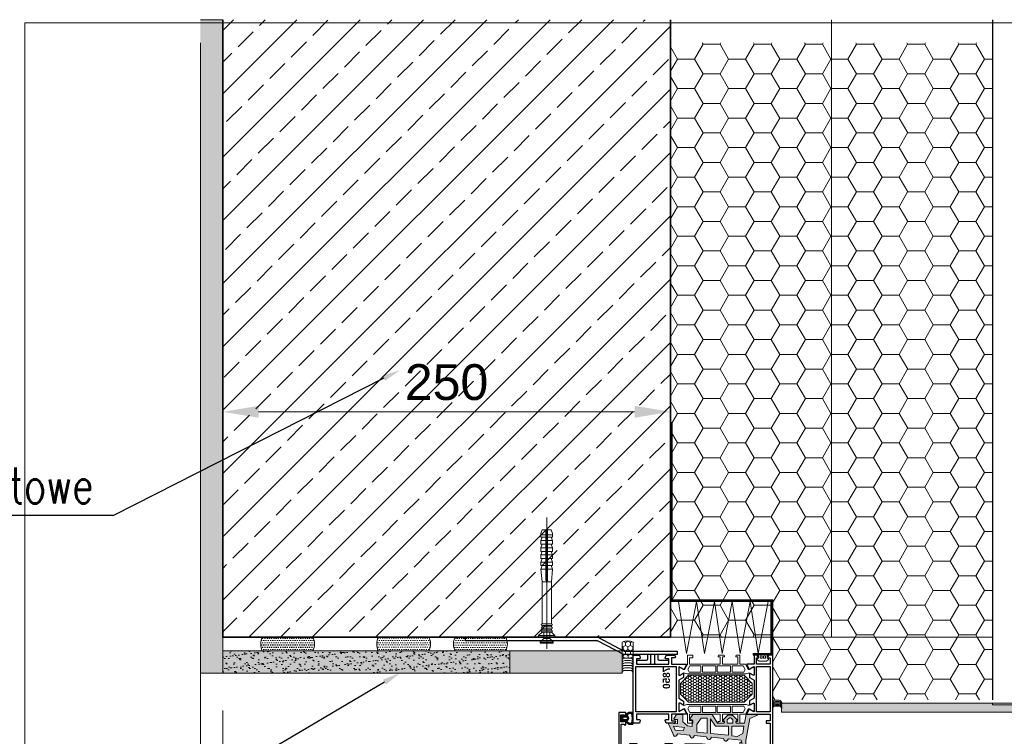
# Model space of a CAD drawing. Header units: millimetres. Extents: x -1427 to 15787, y -1578 to 5789.
# Tile 6 of 146: x 863 to 918, y -591 to -551. Entities that reach past the tile are written whole.
import ezdxf
from ezdxf import colors
from ezdxf.entities.mleader import LeaderData, LeaderLine
from ezdxf.math import Vec2, Vec3

# ---------------------------------------------------------------- set-up
doc = ezdxf.new("R2010")
doc.units = ezdxf.units.MM
for name, pattern in [('ACAD_ISO03W100', [30, 12, -18]), ('DASHDOT', [25.4, 12.7, -6.35, 0, -6.35]), ('DASHED', [19.05, 12.7, -6.35])]:
    doc.linetypes.add(name, pattern=pattern)
for name, color, linetype, lineweight in [('0-izo-TERM-tward', 94, 'ZIGZAG', 9), ('0-S-linia-beton', 1, 'Continuous', 35), ('2_hatch_zelbet_obrys', 242, 'DASHED', 9), ('A_wymiary', 7, 'Continuous', 5), ('Akcesoria', 35, 'Continuous', 9), ('AT_1_2_WYMIARY_I_OPISY', 1, 'Continuous', 5), ('blacha', 2, 'Continuous', 18), ('izolacja II', 251, 'Continuous', 18), ('Kreskowanie', 252, 'Continuous', 5), ('Obwiednia', 2, 'Continuous', 30), ('Oś', 1, 'DASHDOT', 9), ('PROJ_WYMIARY', 6, 'Continuous', 13), ('Przekładka', 4, 'Continuous', 18), ('Silikon', 31, 'Continuous', 18), ('Tynk', 8, 'Continuous', 18), ('Uszczelki', 1, 'Continuous', 9), ('Wypełnienia', 140, 'Continuous', 18), ('Ściana', 37, 'Continuous', 18)]:
    doc.layers.add(name, color=color, linetype=linetype, lineweight=lineweight)
for name, color, linetype in [('0-S-linia-wykonczenie', 31, 'Continuous'), ('Kotwa', 3, 'Continuous'), ('Model-Przód', 7, 'Continuous'), ('Tekst', 255, 'Continuous')]:
    doc.layers.add(name, color=color, linetype=linetype)
doc.styles.add('Arial', font='arial.ttf')
doc.styles.add('SIMPLEX', font='simplex.shx', dxfattribs={"width": 0.77})
doc.styles.get("Standard").update_dxf_attribs({"font": 'arial.ttf'})
doc.linetypes.add('ZIGZAG', pattern='A,0.00254,-5.08,[131,ltypeshp.shx,S=5.08,R=0,X=-5.08,Y=0],-10.16,[131,ltypeshp.shx,S=5.08,R=180,X=5.08,Y=0],-5.08', length=20.32254)
doc.dimstyles.new('Renata', dxfattribs={"dimtxt": 5, "dimasz": 5, "dimexe": 1.25, "dimexo": 0.625, "dimtad": 1, "dimdec": 0, "dimtxsty": 'Arial', "dimcen": 2.5, "dimclrd": 1, "dimclre": 1, "dimclrt": 7, "dimadec": 0, "dimazin": 0, "dimtfac": 1, "dimtdec": 0, "dimtmove": 0, "dimatfit": 3, "dimfxl": 1, "dimfxlon": 1, "dimtfillclr": 7, "dimlwd": -1, "dimarcsym": 0})
pattern_1 = [(180, (-5354.4491, 31833.6672), (-1.42875, -0.824889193), [0.9525, -1.905]), (300, (-5354.4491, 31833.6672), (1.428749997, -0.824889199), [0.9525, -1.905]), (240, (-5354.4491, 31833.6672), (-3e-09, -1.649778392), [-1.905, 0.9525])]

# ---------------------------------------------------------------- blocks, each defined once
blk = doc.blocks.new('*U184')
at = {"layer": 'Tynk'}
h = blk.add_hatch(dxfattribs=at)
h.set_pattern_fill('AR-CONC', color=256, scale=0.05)
h.set_pattern_definition([(50, (-299.4544, 50.032), (9.1092334, -0.796954), [0.9525, -10.4775]), (355, (-299.454, 50.032), (-1.762171, 9.552842), [0.762, -8.382029]), (100.45144, (-298.695, 49.966), (7.347062, 8.755888), [0.8095, -8.904512]), (46.1842, (-299.454, 52.572), (13.553952, -2.102116), [1.42875, -15.71625]), (96.63556, (-298.325, 52.397), (11.870207, 12.371306), [1.21425, -13.35678]), (351.18415, (-299.454, 52.572), (11.870207, 12.371306), [1.142998, -12.572987]), (21, (-298.1844, 51.937), (7.5807196, -5.11326), [0.9525, -10.4775]), (326, (-298.184, 51.937), (3.090101, 9.209398), [0.762, -8.382]), (71.45144, (-297.553, 51.511), (10.670821, 4.096138), [0.8095, -8.904497]), (37.5, (-299.4544, 50.0324), (0.1544302, 4.227752), [0, -8.2804, 0, -8.509, 0, -8.41375]), (7.5, (-299.4544, 50.0324), (3.340983, 5.0090287), [0, -4.8514, 0, -8.0899, 0, -3.20675]), (327.5, (-302.2865, 50.0324), (6.7795298, -0.2864372), [0, -3.175, 0, -9.906, 0, -13.1445]), (317.5, (-303.5565, 50.0324), (7.406459, 1.2713246), [0, -4.1275, 0, -6.5786, 0, -9.3345])])
h.paths.add_polyline_path([(4032.11, -5446.33), (4033.11, -5446.33), (4033.11, -5464.43, 0.247394), (4033.24, -5464.68, -1.204134), (4030.46, -5467.46, 0.247394), (4030.21, -5467.33), (4012.11, -5467.33), (4012.11, -5466.33), (3652.06, -5466.33), (3652.06, -5471.33), (4037.11, -5471.33), (4037.11, -5328.48), (4032.11, -5328.48)])
at = {"layer": 'blacha'}
blk.add_lwpolyline([(4030.46, -5467.46, 0.247394), (4030.21, -5467.33), (4012.11, -5467.33), (4012.11, -5466.33), (4030.84, -5466.33, -0.34754), (4031.14, -5466.56, 1.791404), (4032.34, -5465.36, -0.34754), (4032.11, -5465.07), (4032.11, -5446.33), (4033.11, -5446.33), (4033.11, -5464.43, 0.247394), (4033.24, -5464.68, -1.204134)], format="xyb", close=True, dxfattribs=at)
at = {"layer": 'Tynk', "ltscale": 0.8}
for points in [[(4032.11, -5466.33), (4032.11, -5328.48), (4037.11, -5328.48), (4037.11, -5471.33)], [(4032.11, -5466.33), (3652.06, -5466.33)], [(3652.06, -5471.33), (3652.06, -5466.33)], [(4037.11, -5471.33), (3652.06, -5471.33)]]:
    blk.add_lwpolyline(points, dxfattribs=at)
blk = doc.blocks.new('*U89')
at = {"layer": 'Akcesoria'}
for p, q in [((7043.99, -27716.58), (7045.99, -27715.78)), ((7047.99, -27715.78), (7045.99, -27715.78)), ((7046.85, -27718.58), (7046.85, -27715.78)), ((7047.99, -27716.58), (7049.99, -27715.78)), ((7047.99, -27718.58), (7047.99, -27715.78)), ((7051.99, -27715.78), (7049.99, -27715.78)), ((7049.99, -27718.58), (7049.99, -27715.78)), ((7051.99, -27716.58), (7053.99, -27715.78)), ((7051.99, -27718.58), (7051.99, -27715.78)), ((7055.99, -27715.78), (7053.99, -27715.78)), ((7053.99, -27718.58), (7053.99, -27715.78)), ((7055.99, -27716.58), (7057.99, -27715.78)), ((7055.99, -27718.58), (7055.99, -27715.78)), ((7059.99, -27715.78), (7057.99, -27715.78)), ((7057.99, -27718.58), (7057.99, -27715.78)), ((7059.99, -27716.58), (7061.99, -27715.78)), ((7059.99, -27718.58), (7059.99, -27715.78)), ((7063.99, -27715.78), (7061.99, -27715.78)), ((7061.99, -27718.58), (7061.99, -27715.78)), ((7063.99, -27716.58), (7065.99, -27715.78)), ((7063.99, -27718.58), (7063.99, -27715.78)), ((7072.99, -27716.48), (7065.99, -27715.78)), ((7065.99, -27718.58), (7065.99, -27715.78)), ((7102.99, -27714.58), (7101.09, -27716.48)), ((7103.99, -27714.58), (7102.99, -27714.58)), ((7102.99, -27723.58), (7102.99, -27714.58)), ((7103.99, -27723.58), (7103.99, -27714.58)), ((7106.68, -27715.43), (7104.68, -27717.43)), ((7107.38, -27715.43), (7106.68, -27715.43)), ((7106.68, -27722.73), (7106.68, -27715.43)), ((7107.38, -27722.73), (7107.38, -27715.43)), ((7043.99, -27718.58), (7043.99, -27716.58)), ((7071.76, -27718.58), (7043.99, -27718.58)), ((7071.76, -27719.58), (7043.99, -27719.58)), ((7043.99, -27721.58), (7043.99, -27719.58)), ((7046.85, -27722.38), (7046.85, -27719.58)), ((7047.99, -27722.38), (7047.99, -27719.58)), ((7049.56, -27718.98), (7050.72, -27718.58)), ((7049.56, -27719.18), (7049.56, -27718.98)), ((7049.56, -27719.18), (7050.72, -27719.58)), ((7049.99, -27722.38), (7049.99, -27719.58)), ((7051.99, -27722.38), (7051.99, -27719.58)), ((7053.99, -27722.38), (7053.99, -27719.58)), ((7055.99, -27722.38), (7055.99, -27719.58)), ((7057.99, -27722.38), (7057.99, -27719.58)), ((7059.99, -27722.38), (7059.99, -27719.58)), ((7061.99, -27722.38), (7061.99, -27719.58)), ((7063.99, -27722.38), (7063.99, -27719.58)), ((7065.99, -27722.38), (7065.99, -27719.58)), ((7096.45, -27716.48), (7072.99, -27716.48)), ((7072.99, -27721.68), (7072.99, -27716.48)), ((7096.45, -27716.48), (7095.65, -27716.48)), ((7096.45, -27716.48), (7096.45, -27721.68)), ((7097.45, -27716.48), (7097.45, -27721.68)), ((7098.25, -27716.48), (7097.45, -27716.48)), ((7098.25, -27716.48), (7098.25, -27721.68)), ((7099.25, -27716.48), (7099.25, -27721.68)), ((7100.05, -27716.48), (7099.25, -27716.48)), ((7100.05, -27716.48), (7100.05, -27721.68)), ((7104.68, -27717.43), (7100.93, -27717.43)), ((7104.68, -27720.73), (7100.93, -27720.73)), ((7101.05, -27716.48), (7101.05, -27721.68)), ((7101.09, -27716.48), (7101.05, -27716.48)), ((7101.09, -27716.48), (7101.09, -27721.68)), ((7104.68, -27720.73), (7104.68, -27717.43)), ((7106.68, -27722.73), (7104.68, -27720.73)), ((7043.99, -27721.58), (7045.99, -27722.38)), ((7047.99, -27722.38), (7045.99, -27722.38)), ((7047.99, -27721.58), (7049.99, -27722.38)), ((7051.99, -27722.38), (7049.99, -27722.38)), ((7051.99, -27721.58), (7053.99, -27722.38)), ((7055.99, -27722.38), (7053.99, -27722.38)), ((7055.99, -27721.58), (7057.99, -27722.38)), ((7059.99, -27722.38), (7057.99, -27722.38)), ((7059.99, -27721.58), (7061.99, -27722.38)), ((7063.99, -27722.38), (7061.99, -27722.38)), ((7063.99, -27721.58), (7065.99, -27722.38)), ((7072.99, -27721.68), (7065.99, -27722.38)), ((7096.45, -27721.68), (7072.99, -27721.68)), ((7098.25, -27721.68), (7097.45, -27721.68)), ((7100.05, -27721.68), (7099.25, -27721.68)), ((7101.09, -27721.68), (7101.05, -27721.68)), ((7102.99, -27723.58), (7101.09, -27721.68)), ((7103.99, -27723.58), (7102.99, -27723.58)), ((7107.38, -27722.73), (7106.68, -27722.73))]:
    blk.add_line(p, q, dxfattribs=at)
at = {"layer": 'Akcesoria', "linetype": 'DASHDOT', "ltscale": 10}
blk.add_line((7110.4, -27719.08), (7037.09, -27719.08), dxfattribs=at)
at = {"layer": 'Akcesoria'}
for centre, radius, start, end in [((7072.08, -27719.08), 0.59, 238.008, 121.992), ((7096.95, -27716.48), 0.5, 0, 180), ((7098.75, -27716.48), 0.5, 0, 180), ((7100.55, -27716.48), 0.5, 0, 180), ((7096.95, -27721.68), 0.5, 180, 0), ((7098.75, -27721.68), 0.5, 180, 0), ((7100.55, -27721.68), 0.5, 180, 0)]:
    blk.add_arc(centre, radius, start, end, dxfattribs=at)
blk = doc.blocks.new('*U86')
at = {"layer": 'izolacja II'}
for points in [[(0, 270.2), (-57.9, 259), (0, 250.2)], [(0, 250.2), (-57.9, 239), (0, 230.2)], [(0, 230.2), (-57.9, 219), (0, 210.2)], [(0, 210.2), (-57.9, 199), (0, 190.2)], [(0, 190.2), (-57.9, 179), (0, 170.2)]]:
    blk.add_lwpolyline(points, dxfattribs=at)
blk = doc.blocks.new('*U53')
at = {"layer": 'Silikon'}
for points in [[(-2.88, -2.5, 0.414214), (-1.38, -1), (-1.38, 2.15, 0.414214), (-2.88, 3.65, 0.382385)], [(-1.5, -2.5, 0.414214), (0, -1), (0, 2.15, 0.414214), (-1.5, 3.65, 0.382385)], [(-0.12, -2.5, 0.414214), (1.38, -1), (1.38, 2.15, 0.414214), (-0.12, 3.65, 0.382385)], [(1.26, -2.5, 0.414214), (2.76, -1), (2.76, 2.15, 0.414214), (1.26, 3.65, 0.382385)], [(2.64, -2.5, 0.414214), (4.14, -1), (4.14, 2.15, 0.414214), (2.64, 3.65, 0.382385)], [(4.02, -2.5, 0.414214), (5.52, -1), (5.52, 2.15, 0.414214), (4.02, 3.65, 0.382385)]]:
    blk.add_lwpolyline(points, format="xyb", dxfattribs=at)
blk = doc.blocks.new('przekladka 42a_ogolny')
at = {"layer": 'Przekładka'}
for points in [[(-4.1, 42), (-0.3, 42), (-0.1, 41.8), (-0.1, 41.39), (-1.31, 39.24), (-0.7, 37.61), (-0.7, 4.39), (-1.08, 3.38), (-1.08, 2.35), (-0.1, 0.61), (-0.1, 0.2), (-0.3, 0), (-4.1, 0), (-4.3, 0.2), (-4.3, 0.61), (-3.2, 2.57), (-3.2, 3.25), (-6.25, 4.87), (-6.25, 7.9), (-11.2, 7.9), (-11.2, 10.07), (-10.58, 10.24), (-10.2, 10.24), (-10.2, 9.1), (-6.25, 9.1), (-6.25, 17.7), (-10.2, 17.7), (-10.2, 16.56), (-10.58, 16.56), (-11.2, 16.73), (-11.2, 19.87), (-10.58, 20.04), (-10.2, 20.04), (-10.2, 18.9), (-6.25, 18.9), (-6.25, 36.1), (-9.7, 36.1), (-9.7, 34.3), (-11.2, 34.3), (-11.2, 37.3), (-6.06, 37.3), (-5.82, 37.36), (-3.2, 38.75), (-3.2, 39.43), (-4.3, 41.39), (-4.3, 41.8)], [(-5.25, 29.7), (-5.25, 35.96), (-3.17, 37.07), (-1.7, 36.19), (-1.7, 29.7)], [(-1.7, 28.9), (-1.7, 21.4), (-5.25, 21.4), (-5.25, 28.9)], [(-1.7, 13.1), (-1.7, 20.6), (-5.25, 20.6), (-5.25, 13.1)], [(-5.25, 12.3), (-1.7, 12.3), (-1.7, 5.81), (-3.17, 4.93), (-5.25, 6.04)]]:
    blk.add_lwpolyline(points, close=True, dxfattribs=at)
blk = doc.blocks.new('przekladka 42b_ogolny')
at = {"layer": 'Przekładka'}
blk.add_lwpolyline([(4.3, 0.2), (4.1, 0), (0.3, 0), (0.1, 0.2), (0.1, 0.61), (1.2, 2.57), (1.2, 39.43), (0.1, 41.39), (0.1, 41.8), (0.3, 42), (4.1, 42), (4.3, 41.8), (4.3, 41.39), (3.2, 39.43), (3.2, 38.75), (6.87, 36.8), (13.4, 36.8), (13.4, 37.6), (14.4, 37.6), (14.4, 27.95), (12.4, 7.4, -0.371871), (11.4, 6.5), (6.75, 6.5), (6.25, 6), (6.25, 4.87), (3.2, 3.25), (3.2, 2.57), (4.3, 0.61)], format="xyb", close=True, dxfattribs=at)
for points in [[(13.25, 26.5), (2.2, 26.5), (2.2, 36.46), (3.67, 36.46), (4.91, 35.8), (13.4, 35.8), (13.4, 27.68)], [(2.2, 16.3), (2.2, 25.7), (13.18, 25.7), (12.26, 16.3)], [(2.2, 15.5), (2.2, 5.2), (3.44, 5.2), (5.69, 7.5), (11.2, 7.5), (11.42, 7.7), (12.18, 15.5)]]:
    blk.add_lwpolyline(points, close=True, dxfattribs=at)
blk = doc.blocks.new('7801_PE78N')
at = {"layer": 'Obwiednia'}
for points in [[(-10.09, 53.5), (-6.61, 53.5), (-5.09, 51), (-2.99, 51), (-2.87, 51.21), (-3.9, 52.89), (-3.9, 53.5), (0.57, 53.5), (0.7, 53.28), (-0.74, 50.8), (-0.63, 50.48), (2.07, 49.34), (2.3, 49.49), (2.3, 53.7), (6, 53.7), (6, 56), (10.5, 56), (10.5, 60.19), (9.24, 60.53), (9, 60.34), (9, 58), (6, 58), (6, 78), (9, 78), (9, 75.66), (9.24, 75.47), (10.5, 75.81), (10.5, 80), (6, 80), (6, 84.6), (21.5, 84.6), (21.5, 83), (21, 83), (21, 82), (22.89, 82), (23.5, 82.62), (23.5, 83), (22.75, 83), (22.75, 84.8), (26.75, 84.8), (26.75, 83), (26, 83), (26, 82.6), (26.53, 82), (28, 82), (28, 86), (-24, 86), (-24, 82.44), (-22.24, 81.97), (-22, 82.16), (-22, 84), (-19, 84), (-19, 66), (-22, 66), (-22, 67.84), (-22.27, 68.03), (-24, 67.55), (-24, 64.5), (-19, 64.5), (-19, 55.5), (-24, 55.5), (-24, 52.9), (-22.86, 52.51), (-22.6, 52.7), (-22.6, 54), (-19, 54), (-19, 49.49), (-18.77, 49.34), (-16.07, 50.48), (-15.96, 50.8), (-17.4, 53.28), (-17.27, 53.5), (-12.8, 53.5), (-12.8, 52.89), (-13.83, 51.21), (-13.71, 51), (-11.61, 51)], [(-17.4, 84.4), (-11.6, 84.4), (-11.6, 82.5), (-10, 82.5), (-10, 84.4), (4.4, 84.4), (4.4, 55.1), (-10, 55.1), (-10, 56.9), (-11.6, 56.9), (-11.6, 55.1), (-17.4, 55.1)], [(-3.9, 12.11), (-2.93, 13.7), (-3.1, 14), (-5.09, 14), (-6.61, 11.5), (-10.09, 11.5), (-11.61, 14), (-13.6, 14), (-13.77, 13.7), (-12.8, 12.11), (-12.8, 11.5), (-17.57, 11.5), (-17.7, 11.72), (-16.26, 14.2), (-16.37, 14.52), (-18.77, 15.67), (-19, 15.51), (-19, 1.4), (-22.6, 1.4), (-22.6, 3.61), (-24, 3.61), (-24, 1.4), (-38.15, 1.4), (-38.15, 3.6), (-36.25, 3.6), (-36.25, 4.8), (-38.82, 4.8), (-40.82, 3.21), (-40.71, 2.9), (-39.35, 2.9), (-39.35, 1.2), (-44.55, 1.2), (-44.55, 2.9), (-43.19, 2.9), (-43.08, 3.21), (-45.08, 4.8), (-46, 4.8), (-46, 0), (-5, 0), (-5, 1.6), (-6, 1.6), (-6, 10.1), (0, 10.1), (0, 9), (3.5, 9), (3.5, 10.4), (2.31, 10.4), (2.31, 15.51), (2.08, 15.66), (-0.33, 14.52), (-0.44, 14.2), (1, 11.72), (0.87, 11.5), (-3.9, 11.5)], [(-17.6, 10.1), (-7.4, 10.1), (-7.4, 1.6), (-17.6, 1.6)]]:
    blk.add_lwpolyline(points, close=True, dxfattribs=at)
for name, p in [('przekladka 42a_ogolny', (-12.8, 11.5)), ('przekladka 42b_ogolny', (-3.9, 11.5))]:
    blk.add_blockref(name, p)
blk = doc.blocks.new('G311D_ogolny')
at = {"layer": 'Kreskowanie'}
h = blk.add_hatch(color=256, dxfattribs=at)
h.dxf.hatch_style = 1
h.paths.add_polyline_path([(2.61, 10.88), (10.8, 10.88), (11.76, 1), (6.75, 1), (6.75, 8.26)], flags=16)
h.paths.add_polyline_path([(2.2, 16.21), (2.2, 12.88), (10.6, 12.88), (10.04, 18.65), (5.68, 18.65)], flags=16)
edge = h.paths.add_edge_path()
edge.add_arc((2.8, 22.25), 0.4, 0, 125)
edge.add_line((2.57, 22.57), (0.2, 20.91))
edge.add_line((0.2, 20.91), (0.2, 10.04))
edge.add_line((0.2, 10.04), (4.95, 7.03))
edge.add_line((4.95, 7.03), (4.95, 3.35))
edge.add_line((4.95, 3.35), (3.75, 3.35))
edge.add_line((3.75, 3.35), (3.75, 3.6))
edge.add_arc((3.35, 3.6), 0.4, 360, 495)
edge.add_line((3.07, 3.88), (0.55, 1.37))
edge.add_line((0.55, 1.37), (0.55, -1.37))
edge.add_line((0.55, -1.37), (3.07, -3.88))
edge.add_arc((3.35, -3.6), 0.4, 225, 360)
edge.add_line((3.75, -3.6), (3.75, -3.35))
edge.add_line((3.75, -3.35), (4.95, -3.35))
edge.add_line((4.95, -3.35), (4.95, -8.02))
edge.add_line((4.95, -8.02), (-0.05, -8.9))
edge.add_line((-0.05, -8.9), (-0.05, -15.06))
edge.add_arc((0.25, -15.09), 0.3, 175.9077, 336.0189)
edge.add_line((0.52, -15.21), (2.39, -11.01))
edge.add_line((2.39, -11.01), (14.74, -8.83))
edge.add_arc((14.82, -9.33), 0.5, 92.6647, 100, ccw=False)
edge.add_line((14.8, -8.83), (19.85, -8.59))
edge.add_arc((19.78, -7.19), 1.4, 272.6647, 465.3742)
edge.add_arc((19.31, 3.39), 9.24, 251.1788, 270.6412, ccw=False)
edge.add_arc((16.14, -5.92), 0.6, 71.9075, 251.6106)
edge.add_arc((24.32, 21.6), 29.31, 253.4064, 259.2116)
edge.add_arc((18.99, -6.41), 0.8, 259.2116, 316.9131)
edge.add_arc((19.83, -7.2), 0.359, -99.0897, 136.9131, ccw=False)
edge.add_line((19.78, -7.55), (14.46, -6.11))
edge.add_line((14.46, -6.11), (13.77, 1))
edge.add_line((13.77, 1), (14.68, 1.59))
edge.add_arc((14.13, 2.43), 1, 303.0722, 428.0722)
edge.add_line((14.51, 3.36), (13.5, 3.76))
edge.add_line((13.5, 3.76), (12.85, 10.42))
edge.add_line((12.85, 10.42), (13.76, 11.01))
edge.add_arc((13.21, 11.85), 1, 303.0722, 428.0722)
edge.add_line((13.59, 12.78), (12.58, 13.18))
edge.add_line((12.58, 13.18), (11.93, 19.84))
edge.add_line((11.93, 19.84), (12.84, 20.44))
edge.add_arc((12.29, 21.27), 1, 303.0722, 428.0722)
edge.add_line((12.67, 22.2), (11.66, 22.61))
edge.add_line((11.66, 22.61), (11.01, 29.27))
edge.add_line((11.01, 29.27), (11.92, 29.86))
edge.add_arc((11.37, 30.69), 1, 303.0722, 428.0722)
edge.add_line((11.75, 31.62), (10.74, 32.03))
edge.add_line((10.74, 32.03), (5.38, 34.46))
edge.add_arc((5.25, 34.19), 0.3, 65.5854, 188.761)
edge.add_line((4.96, 34.14), (5.02, 33.52))
edge.add_line((5.02, 33.52), (5.43, 29.4))
edge.add_line((5.43, 29.4), (2.9, 29.4))
edge.add_line((2.9, 29.4), (2.9, 31))
edge.add_arc((2.5, 31), 0.4, 360, 485.0494)
edge.add_line((2.27, 31.33), (0.2, 29.88))
edge.add_line((0.2, 29.88), (0.2, 26.43))
edge.add_line((0.2, 26.43), (4.34, 26.43))
edge.add_line((4.34, 26.43), (6.52, 23.83))
edge.add_line((6.52, 23.83), (6.78, 21.15))
edge.add_line((6.78, 21.15), (3.2, 21.15))
edge.add_line((3.2, 21.15), (3.2, 22.25))
h.paths.add_polyline_path([(7.33, 25.48), (6.72, 31.6), (8.87, 30.67), (9.3, 26.24)], flags=16)
h.paths.add_polyline_path([(3.19, -1.6), (1.95, -0.36), (1.95, 0.36), (3.19, 1.6), (4.95, 1.6), (4.95, -1.6)], flags=16)
h.paths.add_polyline_path([(6.75, -1), (6.75, -7.7), (10.71, -7.01), (12.45, -4), (12.16, -1)], flags=16)
at = {"layer": 'Uszczelki'}
blk.add_lwpolyline([(3.2, 22.25, 0.606815), (2.57, 22.57), (0.2, 20.91), (0.2, 10.04), (4.95, 7.03), (4.95, 3.35), (3.75, 3.35), (3.75, 3.6, 0.668179), (3.07, 3.88), (0.55, 1.37), (0.55, -1.37), (3.07, -3.88, 0.668179), (3.75, -3.6), (3.75, -3.35), (4.95, -3.35), (4.95, -8.02), (-0.05, -8.9), (-0.05, -15.06, 0.839927), (0.52, -15.21), (2.39, -11.01), (14.74, -8.83, -0.032017), (14.8, -8.83), (19.85, -8.59, 1.117551), (19.41, -5.84, -0.085126), (16.33, -5.35, 0.997413), (15.95, -6.49, 0.025336), (18.84, -7.19, 0.257229), (19.57, -6.95, -1.664327), (19.78, -7.55), (14.46, -6.11), (13.77, 1), (14.68, 1.59, 0.606815), (14.51, 3.36), (13.5, 3.76), (12.85, 10.42), (13.76, 11.01, 0.606815), (13.59, 12.78), (12.58, 13.18), (11.93, 19.84), (12.84, 20.44, 0.606815), (12.67, 22.2), (11.66, 22.61), (11.01, 29.27), (11.92, 29.86, 0.606815), (11.75, 31.62), (10.74, 32.03), (5.38, 34.46, 0.595975), (4.96, 34.14), (5.02, 33.52), (5.43, 29.4), (2.9, 29.4), (2.9, 31, 0.60711), (2.27, 31.33), (0.2, 29.88), (0.2, 26.43), (4.34, 26.43), (6.52, 23.83), (6.78, 21.15), (3.2, 21.15)], format="xyb", close=True, dxfattribs=at)
for points in [[(7.33, 25.48), (6.72, 31.6), (8.87, 30.67), (9.3, 26.24)], [(2.2, 16.21), (2.2, 12.88), (10.6, 12.88), (10.04, 18.65), (5.68, 18.65)], [(2.61, 10.88), (10.8, 10.88), (11.76, 1), (6.75, 1), (6.75, 8.26)], [(3.19, -1.6), (1.95, -0.36), (1.95, 0.36), (3.19, 1.6), (4.95, 1.6), (4.95, -1.6)], [(6.75, -1), (6.75, -7.7), (10.71, -7.01), (12.45, -4), (12.16, -1)]]:
    blk.add_lwpolyline(points, close=True, dxfattribs=at)
blk = doc.blocks.new('G001D_ogolny')
at = {"layer": 'Kreskowanie'}
h = blk.add_hatch(color=256, dxfattribs=at)
h.dxf.hatch_style = 1
edge = h.paths.add_edge_path(flags=16)
edge.add_line((-2.7, -4.7), (-2.7, -5.86))
edge.add_arc((0, 2.49), 8.77, 252.0783, 287.9217)
edge.add_line((2.7, -5.86), (2.7, -4.7))
edge.add_arc((-3.92, -9.19), 8, 34.1239, 48.3447)
edge.add_arc((0.15, -3.1), 1.25, 270, 354.9142, ccw=False)
edge.add_line((0.15, -4.35), (-0.15, -4.35))
edge.add_arc((-0.15, -3.1), 1.25, 185.0858, 270, ccw=False)
edge.add_arc((3.92, -9.19), 8, 131.6553, 145.8761)
edge = h.paths.add_edge_path(flags=16)
edge.add_line((0.65, -3.1), (0.65, -1.55))
edge.add_arc((0.15, -1.55), 0.5, 0, 90)
edge.add_line((0.15, -1.05), (-0.15, -1.05))
edge.add_arc((-0.15, -1.55), 0.5, 90, 180)
edge.add_line((-0.65, -1.55), (-0.65, -3.1))
edge.add_arc((-0.15, -3.1), 0.5, 180, 270)
edge.add_line((-0.15, -3.6), (0.15, -3.6))
edge.add_arc((0.15, -3.1), 0.5, 270, 360)
edge = h.paths.add_edge_path()
edge.add_arc((-1.7, -1.4), 0.3, 135, 270)
edge.add_line((-1.7, -1.7), (-1.4, -1.7))
edge.add_line((-1.4, -1.7), (-1.4, -2.43))
edge.add_arc((3.92, -9.69), 9, 126.2362, 144.4233)
edge.add_line((-3.4, -4.45), (-3.4, -6.72))
edge.add_arc((-3, -6.06), 0.772, 238.6575, 292.7259)
edge.add_arc((0, 62.62), 69.45, 267.7718, 272.2282)
edge.add_arc((3, -6.06), 0.772, 247.2741, 301.3425)
edge.add_line((3.4, -6.72), (3.4, -4.45))
edge.add_arc((-3.92, -9.69), 9, 35.5767, 53.7638)
edge.add_line((1.4, -2.43), (1.4, -1.7))
edge.add_line((1.4, -1.7), (1.7, -1.7))
edge.add_arc((1.7, -1.4), 0.3, 270, 405)
edge.add_line((1.91, -1.19), (0.92, -0.2))
edge.add_line((0.92, -0.2), (-0.92, -0.2))
edge.add_line((-0.92, -0.2), (-1.91, -1.19))
at = {"layer": 'Uszczelki'}
for points in [[(-1.91, -1.19, 0.668179), (-1.7, -1.7), (-1.4, -1.7), (-1.4, -2.43, 0.079523), (-3.4, -4.45), (-3.4, -6.72, 0.240395), (-2.7, -6.78, 0.019447), (2.7, -6.78, 0.240395), (3.4, -6.72), (3.4, -4.45, 0.079523), (1.4, -2.43), (1.4, -1.7), (1.7, -1.7, 0.668179), (1.91, -1.19), (0.92, -0.2), (-0.92, -0.2)], [(-2.7, -4.7), (-2.7, -5.86, 0.157684), (2.7, -5.86), (2.7, -4.7, 0.06213), (1.4, -3.21, -0.388448), (0.15, -4.35), (-0.15, -4.35, -0.388448), (-1.4, -3.21, 0.06213)], [(0.65, -3.1), (0.65, -1.55, 0.414214), (0.15, -1.05), (-0.15, -1.05, 0.414214), (-0.65, -1.55), (-0.65, -3.1, 0.414214), (-0.15, -3.6), (0.15, -3.6, 0.414214)]]:
    blk.add_lwpolyline(points, format="xyb", close=True, dxfattribs=at)
blk = doc.blocks.new('7850_PE78N')
at = {"layer": 'Obwiednia'}
for points in [[(-31.4, 52.18), (-29.96, 49.7), (-30.07, 49.38), (-32.77, 48.24), (-33, 48.39), (-33, 56.5), (-36.6, 56.5), (-36.6, 54.45), (-36.86, 54.26), (-38, 54.65), (-38, 59.56), (-36.24, 60.03), (-36, 59.84), (-36, 58), (-33, 58), (-33, 76), (-36, 76), (-36, 74.16), (-36.24, 73.97), (-38, 74.44), (-38, 78), (0, 78), (0, 74.44), (-1.76, 73.97), (-2, 74.16), (-2, 76), (-5, 76), (-5, 58), (-2, 58), (-2, 59.84), (-1.76, 60.03), (0, 59.56), (0, 54.65), (-1.14, 54.26), (-1.4, 54.45), (-1.4, 56.5), (-5, 56.5), (-5, 48.39), (-5.23, 48.24), (-7.93, 49.38), (-8.04, 49.7), (-6.6, 52.18), (-6.73, 52.4), (-11.2, 52.4), (-11.2, 51.79), (-10.17, 50.11), (-10.29, 49.9), (-12.39, 49.9), (-13.91, 52.4), (-24.09, 52.4), (-25.61, 49.9), (-27.71, 49.9), (-27.83, 50.11), (-26.8, 51.79), (-26.8, 52.4), (-31.27, 52.4)], [(-31.6, 53.9), (-31.6, 76.5), (-6.4, 76.5), (-6.4, 53.9)], [(-5, 14.41), (-5.23, 14.56), (-7.63, 13.42), (-7.73, 13.1), (-6.3, 10.62), (-6.42, 10.4), (-11.19, 10.4), (-11.19, 11.01), (-10.22, 12.6), (-10.39, 12.9), (-12.38, 12.9), (-13.9, 10.4), (-24.08, 10.4), (-25.6, 12.9), (-27.59, 12.9), (-27.76, 12.6), (-26.79, 11.01), (-26.79, 10.4), (-31.56, 10.4), (-31.69, 10.62), (-30.25, 13.1), (-30.36, 13.42), (-32.77, 14.56), (-33, 14.41), (-33, 1.4), (-36.59, 1.4), (-36.59, 3.7), (-37.99, 3.7), (-37.99, 1.4), (-52.15, 1.4), (-52.15, 3.6), (-50.25, 3.6), (-50.25, 4.8), (-52.82, 4.8), (-54.82, 3.21), (-54.71, 2.9), (-53.35, 2.9), (-53.35, 1.2), (-58.55, 1.2), (-58.55, 2.9), (-57.19, 2.9), (-57.08, 3.21), (-59.08, 4.8), (-60, 4.8), (-60, 0), (0, 0), (0, 2.3), (-1.14, 2.69), (-1.4, 2.5), (-1.4, 1.4), (-5, 1.4), (-5, 9), (-1.4, 9), (-1.4, 8.5), (-1.14, 8.31), (0, 8.7), (0, 10.4), (-5, 10.4)], [(-31.59, 1.4), (-31.59, 9), (-6.39, 9), (-6.39, 1.4)]]:
    blk.add_lwpolyline(points, close=True, dxfattribs=at)
blk.add_blockref('przekladka 42a_ogolny', (-26.79, 10.4))
at = {"xscale": -1}
blk.add_blockref('przekladka 42a_ogolny', (-11.19, 10.4), dxfattribs=at)
blk = doc.blocks.new('*U103')
for name, p in [('G001D_ogolny', (5019.88, 16327.77)), ('G311D_ogolny', (5017.62, 16266.77))]:
    blk.add_blockref(name, p)
at = {"xscale": -1}
for name, p in [('7801_PE78N', (5044.63, 16242.97)), ('7850_PE78N', (4984.63, 16242.97))]:
    blk.add_blockref(name, p, dxfattribs=at)
at = {"xscale": -1, "rotation": 180}
blk.add_blockref('G001D_ogolny', (5040.58, 16244.17), dxfattribs=at)
at = {"layer": 'Tekst', "char_height": 4, "width": 30, "attachment_point": 2}
for s, insert in [('{\\fArial|b1|i0|c238|p34;7801}', (5046.92, 16306.1)), ('{\\fArial|b1|i0|c238|p34;7850}', (4997.3, 16304.37))]:
    blk.add_mtext(s, dxfattribs=dict(at, insert=insert))
blk = doc.blocks.new('*D180')
at = {"layer": 'A_wymiary', "color": 1, "lineweight": -2, "transparency": 16777216}
for p, q in [((874.272, -573.84), (874.272, -571.59)), ((899.272, -573.84), (899.272, -571.59))]:
    blk.add_line(p, q, dxfattribs=at)
at = {"layer": 'A_wymiary', "color": 1, "transparency": 16777216}
blk.add_line((897.272, -572.84), (876.272, -572.84), dxfattribs=at)
for points in [[(876.272, -572.507), (876.272, -573.174), (874.272, -572.84)], [(897.272, -572.507), (897.272, -573.174), (899.272, -572.84)]]:
    blk.add_solid(points, dxfattribs=at)
at = {"layer": 'DEFPOINTS', "color": 0, "transparency": 16777216}
for p in [(874.272, -572.84), (899.272, -575.451), (874.272, -590.35)]:
    blk.add_point(p, dxfattribs=at)
at = {"layer": 'A_wymiary', "color": 7, "transparency": 16777216, "insert": (886.772, -571.194), "char_height": 2, "attachment_point": 5, "style": 'Arial'}
blk.add_mtext('250', dxfattribs=at)
blk = doc.blocks.new('*U88')
at = {"layer": 'Kreskowanie', "linetype": 'ACAD_ISO03W100', "ltscale": 0.2, "const_width": 1}
blk.add_lwpolyline([(0, 0.5), (-10.43, 0.5), (-10.43, 30.45), (45.74, 30.45), (45.74, 129.95)], dxfattribs=at)
at = {"layer": 'Uszczelki'}
for points in [[(-10.93, 30.95), (45.24, 30.95), (45.24, 129.95), (46.24, 129.95), (46.24, 29.95), (-9.93, 29.95), (-9.93, 1), (0, 1), (0, 0), (-3, 0), (-3, -1.7), (-2.8, -1.7, -0.709029), (-2.49, -2.59), (-3.37, -3.29, -0.170255), (-3.68, -3.4), (-7.22, -3.4, -0.170255), (-7.54, -3.29), (-8.41, -2.59, -0.709029), (-8.1, -1.7), (-7.9, -1.7), (-7.9, 0), (-10.93, 0)], [(-5.83, -1.62), (-5.83, -0.6, 0.259672), (-6.91, -0.6), (-6.91, -1.62)], [(-3.89, -0.6), (-3.89, -1.62), (-4.97, -1.62), (-4.97, -0.6, -0.259672)]]:
    blk.add_lwpolyline(points, format="xyb", close=True, dxfattribs=at)

msp = doc.modelspace()

# ---------------------------------------------------------------- hatches: boundary and pattern name
at = {"layer": 'Kreskowanie'}
h = msp.add_hatch(dxfattribs=at)
h.set_pattern_fill('DOTS', color=256, scale=2, angle=180.000048, style=0)
h.set_pattern_definition([(180.0000476, (-1158.43215, 649.63044), (-0.062499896, -0.125000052), [0, -0.125])])
edge = h.paths.add_edge_path()
edge.add_arc((877.24224, -585.81151), 0.84942, 513.80312, 566.196975)
edge.add_line((876.48007, -586.1865), (879.30125, -586.18581))
edge.add_arc((878.65306, -585.81117), 0.74868, 329.972902, 390.027193)
edge.add_line((879.30125, -585.43652), (876.48006, -585.43653))
h = msp.add_hatch(dxfattribs=at)
h.set_pattern_fill('DOTS', color=256, scale=2, angle=180.000048, style=0)
h.set_pattern_definition([(180.0000476, (-1158.43215, 631.62308), (-0.062499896, -0.125000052), [0, -0.125])])
edge = h.paths.add_edge_path()
edge.add_arc((877.24224, -585.81151), 0.84942, 513.80312, 566.196975)
edge.add_line((876.48007, -586.1865), (879.30125, -586.18581))
edge.add_arc((878.65306, -585.81117), 0.74868, 329.972902, 390.027193)
edge.add_line((879.30125, -585.43652), (876.48006, -585.43653))
h = msp.add_hatch(dxfattribs=at)
h.set_pattern_fill('DOTS', color=256, scale=2, angle=180.000048, style=0)
h.set_pattern_definition([(180.0000476, (-1173.4854, 649.63044), (-0.062499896, -0.125000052), [0, -0.125])])
edge = h.paths.add_edge_path()
edge.add_arc((883.72168, -585.81151), 0.84942, 513.80312, 566.196975)
edge.add_line((882.95951, -586.1865), (885.7807, -586.18581))
edge.add_arc((885.1325, -585.81117), 0.74868, 329.972902, 390.027193)
edge.add_line((885.7807, -585.43652), (882.95951, -585.43653))
h = msp.add_hatch(dxfattribs=at)
h.set_pattern_fill('DOTS', color=256, scale=2, angle=180.000048, style=0)
h.set_pattern_definition([(180.0000476, (-1169.1985, 631.62308), (-0.062499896, -0.125000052), [0, -0.125])])
edge = h.paths.add_edge_path()
edge.add_arc((888.00858, -585.81151), 0.84942, 513.80312, 566.196975)
edge.add_line((887.24641, -586.1865), (890.0676, -586.18581))
edge.add_arc((889.4194, -585.81117), 0.74868, 329.972902, 390.027193)
edge.add_line((890.0676, -585.43652), (887.24641, -585.43653))
h = msp.add_hatch(dxfattribs=at)
h.set_pattern_fill('HONEY', color=256, scale=0.03, style=0)
h.set_pattern_definition([(360, (243.93844, -786.928984), (0.142875, 0.0824889), [0.09525, -0.1905]), (120, (243.93844, -786.928984), (-0.142874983, 0.08248893), [0.09525, -0.1905]), (60, (243.93844, -786.928984), (1.7e-08, 0.16497783), [-0.1905, 0.09525])])
h.paths.add_polyline_path([(899.84253, -588.01263), (900.29253, -587.56263), (903.39253, -587.56263), (903.84253, -588.01263), (903.84253, -588.61263), (903.39253, -589.06263), (900.29253, -589.06263), (899.84253, -588.61263)])
at = {"layer": 'Tynk'}
h = msp.add_hatch(dxfattribs=at)
h.set_pattern_fill('AR-SAND', color=256, scale=0.01, angle=270, style=0)
h.set_pattern_definition([(307.5, (1249.94486, -1480.92077), (0.48941324, 0.01600031), [0, -0.38608, 0, -0.4318, 0, -0.41275]), (277.5, (1249.94486, -1480.92077), (0.7168251, -0.4495233), [0, -0.20828, 0, -0.34798, 0, -0.13335]), (237.5, (1249.94486, -1480.60835), (0.00143718, -0.79099237), [0, -0.127, 0, -0.4572, 0, -0.5969]), (227.5, (1249.94486, -1480.60835), (0.22292932, -0.76355645), [0, -0.0635, 0, -0.29972, 0, -0.3429])])
h.paths.add_polyline_path([(873.0221, -587.43581), (874.2721, -587.43581), (874.2721, -550.93161), (873.0221, -550.93161)])
h = msp.add_hatch(dxfattribs=at)
h.set_pattern_fill('AR-SAND', color=256, scale=0.01, angle=180, style=0)
h.set_pattern_definition([(217.5, (73.98455, -945.1012), (0.01600031, -0.48941324), [0, -0.38608, 0, -0.4318, 0, -0.41275]), (187.5, (73.98455, -945.1012), (-0.4495233, -0.7168251), [0, -0.20828, 0, -0.34798, 0, -0.13335]), (147.5, (74.29697, -945.1012), (-0.79099237, -0.00143718), [0, -0.127, 0, -0.4572, 0, -0.5969]), (137.5, (74.29697, -945.1012), (-0.76355645, -0.2229293), [0, -0.0635, 0, -0.29972, 0, -0.3429])])
h.paths.add_polyline_path([(890.29828, -586.18581), (890.29828, -587.43581), (874.27211, -587.43581), (874.27211, -586.18581)])
h = msp.add_hatch(dxfattribs=at)
h.set_pattern_fill('AR-SAND', color=256, scale=0.01, angle=180, style=0)
h.set_pattern_definition([(217.5, (73.98455, -963.1086), (0.01600031, -0.48941324), [0, -0.38608, 0, -0.4318, 0, -0.41275]), (187.5, (73.98455, -963.1086), (-0.4495233, -0.7168251), [0, -0.20828, 0, -0.34798, 0, -0.13335]), (147.5, (74.29697, -963.1086), (-0.79099237, -0.00143718), [0, -0.127, 0, -0.4572, 0, -0.5969]), (137.5, (74.29697, -963.1086), (-0.76355645, -0.2229293), [0, -0.0635, 0, -0.29972, 0, -0.3429])])
h.paths.add_polyline_path([(896.57503, -586.18581), (896.57503, -587.43581), (874.27211, -587.43581), (874.27211, -586.18581)])
at = {"layer": 'Wypełnienia'}
h = msp.add_hatch(dxfattribs=at)
h.set_pattern_fill('HONEY', color=256, scale=0.05, angle=270.032088, style=0)
h.set_pattern_definition([(270.032088, (306.5383, -792.75558), (0.137614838, -0.238047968), [0.15875, -0.3175]), (30.032088, (306.5383, -792.75558), (0.13734817, 0.23820193), [0.15875, -0.3175]), (330.032088, (306.5383, -792.75558), (0.274963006, 0.00015396), [-0.3175, 0.15875])])
edge = h.paths.add_edge_path()
edge.add_arc((896.88255, -586.32994), 0.6935, 423.65995, 476.26648, ccw=False)
edge.add_line((897.19026, -585.70844), (897.18935, -586.52593))
edge.add_arc((896.8825, -585.90369), 0.69379, 243.666245, 296.24966, ccw=False)
edge.add_line((896.57473, -586.52548), (896.57564, -585.70805))
at = {"layer": 'Ściana'}
h = msp.add_hatch(dxfattribs=at)
h.set_pattern_fill('JIS_STN_2.5', color=256, angle=270, style=0)
h.set_pattern_definition([(225, (3690.7514, -1511.0077), (1.767767, -1.767767), []), (225, (3688.9864, -1511.0077), (1.767767, -1.767767), [1.2, -0.5])])
h.paths.add_polyline_path([(874.2721, -550.93161), (899.2721, -550.93161), (899.2721, -585.43655), (874.2721, -585.43655)])
h = msp.add_hatch(dxfattribs=at)
h.set_pattern_fill('HONEY', color=256, scale=0.3, angle=270, style=0)
h.set_pattern_definition(pattern_1)
h.paths.add_polyline_path([(899.2721, -552.23253), (899.2721, -585.43655), (908.2721, -585.43655), (908.2721, -552.23253)])
h = msp.add_hatch(dxfattribs=at)
h.set_pattern_fill('HONEY', color=256, scale=0.3, angle=270, style=0)
h.set_pattern_definition(pattern_1)
h.paths.add_polyline_path([(908.2721, -552.23253), (908.2721, -585.43655), (917.2721, -585.43655), (917.2721, -552.23253)])
h = msp.add_hatch(dxfattribs=at)
h.set_pattern_fill('HONEY', color=256, scale=0.3, angle=270, style=0)
h.set_pattern_definition(pattern_1)
h.paths.add_polyline_path([(917.2721, -588.93655), (917.2721, -585.43655), (904.9898, -585.43655), (904.9898, -588.93655)])

# ---------------------------------------------------------------- linework, layer by layer
at = {"layer": '0-izo-TERM-tward', "linetype": 'ByBlock', "ltscale": 8}
for points in [[(908.2721, -550.93161), (908.2721, -585.43655)], [(899.2721, -585.43655), (917.2721, -585.43655)]]:
    msp.add_lwpolyline(points, dxfattribs=at)
at = {"layer": '0-S-linia-beton'}
for points in [[(874.2721, -585.43655), (874.2721, -550.93161)], [(899.2721, -585.43655), (899.2721, -550.93161)], [(899.2721, -585.43655), (874.2721, -585.43655)]]:
    msp.add_lwpolyline(points, dxfattribs=at)
at = {"layer": '0-S-linia-wykonczenie'}
msp.add_lwpolyline([(917.2721, -550.93161), (917.2721, -588.93655)], dxfattribs=at)
at = {"layer": '2_hatch_zelbet_obrys'}
msp.add_lwpolyline([(899.2721, -550.93161), (899.2721, -585.43655), (874.2721, -585.43655), (874.27184, -550.93161)], dxfattribs=at)
at = {"layer": 'A_wymiary', "linetype": 'ACAD_ISO03W100', "ltscale": 0.2}
msp.add_line((874.27211, -639.93655), (874.2721, -559.93655), dxfattribs=at)
at = {"layer": 'A_wymiary'}
msp.add_lwpolyline([(873.0221, -638.68729), (873.0221, -587.43581)], dxfattribs=at)
at = {"layer": 'Kotwa'}
msp.add_lwpolyline([(899.65207, -586.20438), (899.65207, -586.40438), (896.67678, -586.40438), (895.20126, -585.63655), (887.83938, -585.63655), (887.83938, -585.43655), (895.22138, -585.43655), (896.6969, -586.20438), (899.65207, -586.20438)], dxfattribs=at)
for points in [[(898.11488, -586.93743, 0.41421356), (898.18988, -586.86243), (898.18988, -586.40438), (897.98988, -586.40438), (897.98988, -586.66243, -0.41421356), (897.91488, -586.73743), (897.44341, -586.73743, 0.37359589), (897.3939, -586.78042, 0.0704361), (897.3939, -586.89444, 0.37359589), (897.44341, -586.93743)], [(899.13636, -586.93743, 0.37359589), (899.18587, -586.89444, 0.0704361), (899.18587, -586.78042, 0.37359589), (899.13636, -586.73743), (898.66488, -586.73743, -0.41421356), (898.58988, -586.66243), (898.58988, -586.40438), (898.38988, -586.40438), (898.38988, -586.86243, 0.41421356), (898.46488, -586.93743)]]:
    msp.add_lwpolyline(points, format="xyb", close=True, dxfattribs=at)
at = {"layer": 'Kreskowanie'}
for points in [[(879.30125, -586.18584, 0.26820311), (879.30125, -585.43655), (876.48006, -585.43655, 0.23267903), (876.48006, -586.18652)], [(879.30125, -586.18584, 0.26820311), (879.30125, -585.43655), (876.48006, -585.43655, 0.23267903), (876.48006, -586.18652)], [(885.7807, -586.18584, 0.26820311), (885.7807, -585.43655), (882.95951, -585.43655, 0.23267903), (882.95951, -586.18652)], [(890.0676, -586.18584, 0.26820311), (890.0676, -585.43655), (887.24641, -585.43655, 0.23267903), (887.24641, -586.18652)]]:
    msp.add_lwpolyline(points, format="xyb", close=True, dxfattribs=at)
at = {"layer": 'Kreskowanie', "linetype": 'Continuous', "ltscale": 3}
msp.add_lwpolyline([(899.84253, -588.01263), (900.29253, -587.56263), (903.39253, -587.56263), (903.84253, -588.01263), (903.84253, -588.61263), (903.39253, -589.06263), (900.29253, -589.06263), (899.84253, -588.61263)], close=True, dxfattribs=at)
at = {"layer": 'Oś', "ltscale": 10}
msp.add_lwpolyline([(863.20983, -674.44149), (924.79739, -674.44149), (924.79739, -551.11155), (863.20983, -551.11155)], close=True, dxfattribs=at)
at = {"layer": 'Silikon'}
for points in [[(904.9898, -589.0921, -0.38238503), (905.1389, -588.95855), (905.3398, -588.95855, -0.41421356), (905.4898, -589.10855)], [(904.9898, -589.1611, -0.38238503), (905.1389, -589.02755), (905.3398, -589.02755, -0.41421356), (905.4898, -589.17755)], [(904.9898, -589.2301, -0.38238503), (905.1389, -589.09655), (905.3398, -589.09655, -0.41421356), (905.4898, -589.24655)], [(904.9898, -589.2991, -0.38238503), (905.1389, -589.16555), (905.3398, -589.16555, -0.41421356), (905.4898, -589.31555)], [(904.9898, -589.3681, -0.38238503), (905.1389, -589.23455), (905.3398, -589.23455, -0.41421356), (905.4898, -589.38455)], [(904.9898, -589.4201, -0.38238503), (905.1389, -589.28655), (905.3398, -589.28655, -0.41421356), (905.4898, -589.43655)]]:
    msp.add_lwpolyline(points, format="xyb", dxfattribs=at)
at = {"layer": 'Tynk'}
for points in [[(873.0221, -550.93161), (874.2721, -550.93161), (874.2721, -587.43581), (873.0221, -587.43581), (873.0221, -552.23253)], [(874.27211, -586.18581), (874.27211, -587.43581), (890.29828, -587.43581), (890.29828, -586.18581), (874.27211, -586.18581)], [(874.27211, -586.18581), (874.27211, -587.43581), (896.57503, -587.43581), (896.57503, -586.18581), (874.27211, -586.18581)]]:
    msp.add_lwpolyline(points, dxfattribs=at)
at = {"layer": 'Wypełnienia'}
msp.add_lwpolyline([(897.18935, -586.52593, -0.22802835), (896.57473, -586.52554), (896.57564, -585.70805, -0.23365745), (897.19026, -585.70844)], format="xyb", close=True, dxfattribs=at)

# ---------------------------------------------------------------- block references
at = {"xscale": -0.1, "yscale": 0.1, "zscale": 0.1, "rotation": 90}
for name, p in [('*U184', (372.63904, -185.90561)), ('*U103', (2529.28692, -87.97477))]:
    msp.add_blockref(name, p, dxfattribs=at)
at = {"layer": 'blacha', "xscale": -0.05, "yscale": 0.05, "zscale": 0.05, "rotation": 270}
msp.add_blockref('*U86', (891.22148, -583.44264), dxfattribs=at)
at = {"layer": 'Kreskowanie', "xscale": -0.1, "yscale": 0.1, "zscale": 0.1, "rotation": 270}
msp.add_blockref('*U53', (896.82503, -587.14781), dxfattribs=at)
at = {"layer": 'Model-Przód', "xscale": -0.1, "yscale": 0.1, "zscale": 0.1}
msp.add_blockref('*U88', (903.89638, -586.43743), dxfattribs=at)
at = {"layer": 'PROJ_WYMIARY', "color": 2, "xscale": 0.1, "yscale": 0.1, "zscale": 0.1, "rotation": 269.9999999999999}
msp.add_blockref('*U89', (3664.27466, 124.96278), dxfattribs=at)

# ---------------------------------------------------------------- dimensions: what is measured, and where the dimension line sits
at = {"layer": 'A_wymiary'}
dim = msp.add_linear_dim(base=(874.27211, -572.84039), p1=(899.2721, -575.45126), p2=(874.27211, -590.35043), angle=180, dimstyle='Renata', override={"dimtxt": 2, "dimasz": 2, "dimlfac": 10}, dxfattribs=at)
dim.commit()
dim.dimension.update_dxf_attribs({"geometry": '*D180', "text_midpoint": (886.7721, -571.19424)})

# ---------------------------------------------------------------- leaders
at = {"layer": 'AT_1_2_WYMIARY_I_OPISY'}
ml = msp.add_multileader_mtext('Standard', dxfattribs=at)
ml.set_content('{\\C7;nadproże żelbetowe }', color=256, style='SIMPLEX')
ml.set_leader_properties()
ml.build(insert=Vec2(0, 0))
ml.multileader.update_dxf_attribs({"text_right_attachment_type": 6, "dogleg_length": 0.36, "arrow_head_size": 1})
ctx = ml.context
ctx.base_point, ctx.char_height, ctx.arrow_head_size, ctx.landing_gap_size, ctx.plane_origin = Vec3(844.19521, -577.29195), 2, 1, 0.2, Vec3(893.89081, -576.02888)
ctx.right_attachment, ctx.text_align_type = 6, 2
notes = []
notes.append((ctx, [(0, (1, 1, 0), (868.17481, -578.62529), (-1, 0), 0.9196, [(0, [(884.16365, -570.51448)], 0, [])])]))
ctx.mtext.insert, ctx.mtext.alignment, ctx.mtext.flow_direction = Vec3(867.05521, -575.95862), 3, 5
ml = msp.add_multileader_mtext('Standard', dxfattribs=at)
ml.set_content('{\\C7;wewnętrzne wykończenie ściany}', color=256, style='SIMPLEX')
ml.set_leader_properties()
ml.build(insert=Vec2(0, 0))
ml.multileader.update_dxf_attribs({"text_right_attachment_type": 6, "dogleg_length": 0.36, "arrow_head_size": 1})
ctx = ml.context
ctx.base_point, ctx.char_height, ctx.arrow_head_size, ctx.landing_gap_size, ctx.plane_origin = Vec3(832.2392, -594.21328), 2, 1, 0.2, Vec3(893.89081, -592.95021)
ctx.right_attachment, ctx.text_align_type = 6, 2
notes.append((ctx, [(0, (1, 1, 0), (870.44547, -595.54662), (-1, 0), 0.9196, [(0, [(884.16365, -587.43581)], 0, [])])]))
ctx.mtext.insert, ctx.mtext.alignment, ctx.mtext.flow_direction = Vec3(869.32587, -592.87995), 3, 5
for ctx, leaders in notes:
    for number, flags, end, landing, length, lines in leaders:
        leader = LeaderData()
        leader.index, (leader.has_last_leader_line, leader.has_dogleg_vector, leader.attachment_direction) = number, flags
        leader.last_leader_point, leader.dogleg_vector, leader.dogleg_length = Vec3(end), Vec3(landing), length
        for number, points, colour, breaks in lines:
            line = LeaderLine()
            line.index, line.vertices, line.color, line.breaks = number, Vec3.list(points), colors.encode_raw_color(colour), breaks
            leader.lines.append(line)
        ctx.leaders.append(leader)

doc.saveas('drawing.dxf')
